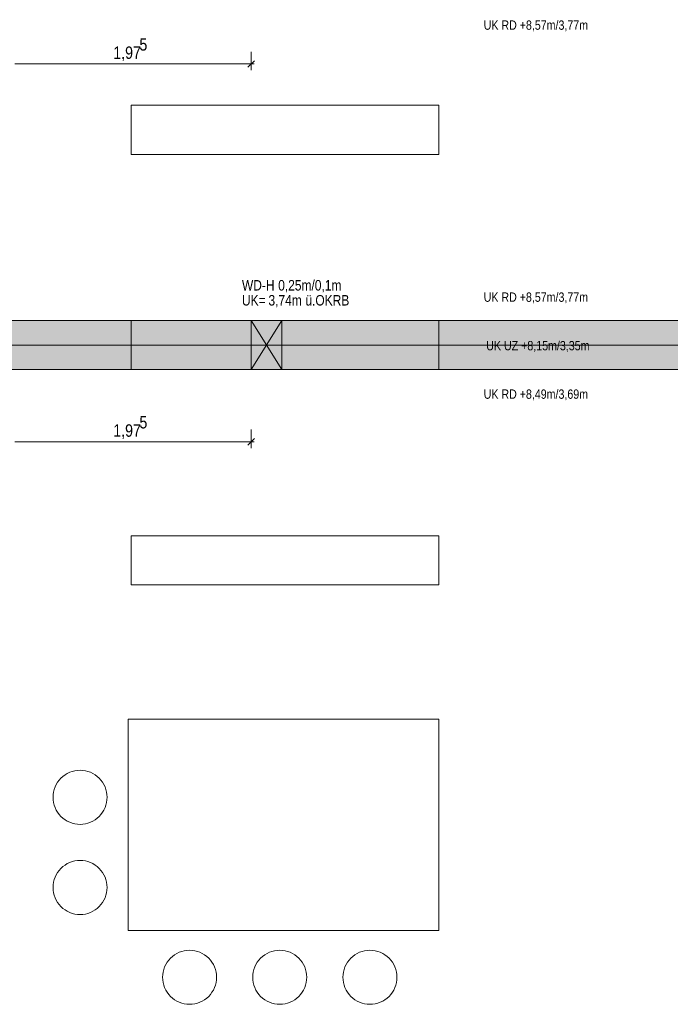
# Model space of a CAD drawing. Extents: x -620 to 300, y 62 to 1107.
# Tile 86 of 109: x -120 to -14, y 434 to 594. Entities that reach past the tile are written whole.
import ezdxf
from ezdxf.lldxf.tags import DXFTag

# ---------------------------------------------------------------- set-up
doc = ezdxf.new("R2010")
doc.units = 0
doc.layers.get('0').update_dxf_attribs({"lineweight": 35})
for name, color, linetype, lineweight, true_color in [('00_Beschriftung UZ', 3, 'Continuous', 13, 0x00ff00), ('30 -34 Innenwände- 11 Durchbruch', 4, 'Continuous', 9, 0x00ffff), ('30 -35 Decken- 1 Konstruktion-Träger- Stahlbeton', 7, 'grob-A06G9G5Q8I', 13, 0x33aa00), ('60- 61 allgemeine Ausstattung- 1 Möbel', 7, 'Continuous', 9, 0x00cccc), ('70 -76 Bemaßung- 2 Allgemein', 9, 'Continuous', 5, 0x808080)]:
    doc.layers.add(name, color=color, linetype=linetype, lineweight=lineweight, true_color=true_color)
doc.layers.add('70 -71 Achsen- 1 Gebäudeachsen', color=7, linetype='STRICHPUNKT2-A06G9G5P8I', lineweight=18)
doc.layers.add('iwb_Schraffur_Unterzug', color=7, linetype='Continuous', lineweight=5, true_color=0xffffcc, plot=False)
doc.styles.get("Standard").update_dxf_attribs({"font": 'ARIALN.TTF'})
tags = doc.linetypes.add('grob-A06G9G5Q8I', pattern=[14, 3, -8, 3]).pattern_tags.tags
tags[8:9] = [DXFTag(74, 4), DXFTag(75, 0), DXFTag(340, '0'), DXFTag(46, 0.0), DXFTag(50, 0.0), DXFTag(44, 0.0), DXFTag(45, 0.0)]
tags[6:7] = [DXFTag(74, 4), DXFTag(75, 0), DXFTag(340, '0'), DXFTag(46, 0.0), DXFTag(50, 0.0), DXFTag(44, 0.0), DXFTag(45, 0.0)]
tags[4:5] = [DXFTag(74, 4), DXFTag(75, 0), DXFTag(340, '0'), DXFTag(46, 0.0), DXFTag(50, 0.0), DXFTag(44, 0.0), DXFTag(45, 0.0)]
tags = doc.linetypes.add('STRICHPUNKT2-A06G9G5P8I', pattern=[12.7, 6.35, -3.175, 0, -3.175]).pattern_tags.tags
tags[10:11] = [DXFTag(74, 4), DXFTag(75, 0), DXFTag(340, '0'), DXFTag(46, 0.0), DXFTag(50, 0.0), DXFTag(44, 0.0), DXFTag(45, 0.0)]
tags[8:9] = [DXFTag(74, 4), DXFTag(75, 0), DXFTag(340, '0'), DXFTag(46, 0.0), DXFTag(50, 0.0), DXFTag(44, 0.0), DXFTag(45, 0.0)]
tags[6:7] = [DXFTag(74, 4), DXFTag(75, 0), DXFTag(340, '0'), DXFTag(46, 0.0), DXFTag(50, 0.0), DXFTag(44, 0.0), DXFTag(45, 0.0)]
tags[4:5] = [DXFTag(74, 4), DXFTag(75, 0), DXFTag(340, '0'), DXFTag(46, 0.0), DXFTag(50, 0.0), DXFTag(44, 0.0), DXFTag(45, 0.0)]

# ---------------------------------------------------------------- blocks, each defined once
blk = doc.blocks.new('Referenz-A06G9G5R8I')
at = {"layer": '30 -34 Innenwände- 11 Durchbruch', "color": 0, "linetype": 'Continuous', "ltscale": 0.13}
for p, q in [((-81.98, 544.93), (-76.98, 544.93)), ((-76.98, 544.93), (-81.98, 536.93)), ((-76.98, 536.93), (-81.98, 544.93)), ((-81.98, 536.93), (-81.98, 544.93)), ((-81.98, 544.93), (-76.98, 536.93)), ((-76.98, 544.93), (-81.98, 536.93)), ((-76.98, 536.93), (-76.98, 544.93)), ((-81.98, 536.93), (-76.98, 536.93))]:
    blk.add_line(p, q, dxfattribs=at)
at = {"layer": '30 -34 Innenwände- 11 Durchbruch', "color": 0, "lineweight": 0}
for points in [[(-81.98, 536.93), (-81.98, 544.93), (-79.48, 540.93)], [(-76.98, 536.93), (-79.48, 540.93), (-76.98, 544.93)]]:
    blk.add_solid(points, dxfattribs=at)
at = {"layer": '30 -35 Decken- 1 Konstruktion-Träger- Stahlbeton', "color": 0}
for p, q in [((-451.48, 544.93), (35.52, 544.93)), ((-451.48, 536.93), (35.52, 536.93))]:
    blk.add_line(p, q, dxfattribs=at)
at = {"layer": '60- 61 allgemeine Ausstattung- 1 Möbel', "color": 0, "linetype": 'Continuous', "ltscale": 0.13}
for p, q in [((-101.48, 579.93), (-51.48, 579.93)), ((-101.48, 571.93), (-101.48, 579.93)), ((-51.48, 579.93), (-51.48, 571.93)), ((-51.48, 571.93), (-101.48, 571.93)), ((-101.48, 544.93), (-51.48, 544.93)), ((-101.48, 536.93), (-101.48, 544.93)), ((-51.48, 544.93), (-51.48, 536.93)), ((-51.48, 536.93), (-101.48, 536.93)), ((-101.48, 509.93), (-51.48, 509.93)), ((-101.48, 501.93), (-101.48, 509.93)), ((-51.48, 509.93), (-51.48, 501.93)), ((-51.48, 501.93), (-101.48, 501.93)), ((-102, 480.1), (-51.48, 480.1)), ((-102, 445.73), (-102, 480.1)), ((-51.48, 480.1), (-51.48, 445.73)), ((-112.9, 470.5), (-112.59, 470.79)), ((-112.59, 470.79), (-112.24, 471.05)), ((-112.24, 471.05), (-111.87, 471.27)), ((-111.87, 471.27), (-111.48, 471.46)), ((-111.48, 471.46), (-111.07, 471.6)), ((-111.07, 471.6), (-110.66, 471.71)), ((-110.66, 471.71), (-110.23, 471.77)), ((-110.23, 471.77), (-109.8, 471.79)), ((-109.8, 471.79), (-109.37, 471.77)), ((-109.37, 471.77), (-108.94, 471.71)), ((-108.94, 471.71), (-108.52, 471.6)), ((-108.52, 471.6), (-108.12, 471.46)), ((-108.12, 471.46), (-107.73, 471.27)), ((-107.73, 471.27), (-107.36, 471.05)), ((-107.36, 471.05), (-107.01, 470.79)), ((-107.01, 470.79), (-106.69, 470.5)), ((-114, 468.67), (-113.86, 469.08)), ((-113.86, 469.08), (-113.67, 469.47)), ((-113.67, 469.47), (-113.45, 469.84)), ((-113.45, 469.84), (-113.19, 470.18)), ((-113.19, 470.18), (-112.9, 470.5)), ((-106.69, 470.5), (-106.4, 470.18)), ((-106.4, 470.18), (-106.15, 469.84)), ((-106.15, 469.84), (-105.92, 469.47)), ((-105.92, 469.47), (-105.74, 469.08)), ((-105.74, 469.08), (-105.59, 468.67)), ((-114.19, 467.4), (-114.17, 467.83)), ((-114.17, 467.83), (-114.11, 468.25)), ((-114.11, 468.25), (-114, 468.67)), ((-105.59, 468.67), (-105.49, 468.25)), ((-105.49, 468.25), (-105.43, 467.83)), ((-105.43, 467.83), (-105.41, 467.4)), ((-114.17, 466.97), (-114.19, 467.4)), ((-114.11, 466.54), (-114.17, 466.97)), ((-114, 466.12), (-114.11, 466.54)), ((-113.86, 465.72), (-114, 466.12)), ((-105.59, 466.12), (-105.74, 465.72)), ((-105.49, 466.54), (-105.59, 466.12)), ((-105.43, 466.97), (-105.49, 466.54)), ((-105.41, 467.4), (-105.43, 466.97)), ((-113.67, 465.33), (-113.86, 465.72)), ((-113.45, 464.96), (-113.67, 465.33)), ((-113.19, 464.61), (-113.45, 464.96)), ((-112.9, 464.29), (-113.19, 464.61)), ((-112.59, 464), (-112.9, 464.29)), ((-106.69, 464.29), (-107.01, 464)), ((-106.4, 464.61), (-106.69, 464.29)), ((-106.15, 464.96), (-106.4, 464.61)), ((-105.92, 465.33), (-106.15, 464.96)), ((-105.74, 465.72), (-105.92, 465.33)), ((-112.24, 463.74), (-112.59, 464)), ((-111.87, 463.52), (-112.24, 463.74)), ((-111.48, 463.34), (-111.87, 463.52)), ((-111.07, 463.19), (-111.48, 463.34)), ((-110.66, 463.09), (-111.07, 463.19)), ((-110.23, 463.02), (-110.66, 463.09)), ((-109.8, 463), (-110.23, 463.02)), ((-109.37, 463.02), (-109.8, 463)), ((-108.94, 463.09), (-109.37, 463.02)), ((-108.52, 463.19), (-108.94, 463.09)), ((-108.12, 463.34), (-108.52, 463.19)), ((-107.73, 463.52), (-108.12, 463.34)), ((-107.36, 463.74), (-107.73, 463.52)), ((-107.01, 464), (-107.36, 463.74)), ((-112.59, 456.13), (-112.24, 456.38)), ((-112.24, 456.38), (-111.87, 456.61)), ((-111.87, 456.61), (-111.48, 456.79)), ((-111.48, 456.79), (-111.07, 456.94)), ((-111.07, 456.94), (-110.66, 457.04)), ((-110.66, 457.04), (-110.23, 457.1)), ((-110.23, 457.1), (-109.8, 457.13)), ((-109.8, 457.13), (-109.37, 457.1)), ((-109.37, 457.1), (-108.94, 457.04)), ((-108.94, 457.04), (-108.52, 456.94)), ((-108.52, 456.94), (-108.12, 456.79)), ((-108.12, 456.79), (-107.73, 456.61)), ((-107.73, 456.61), (-107.36, 456.38)), ((-107.36, 456.38), (-107.01, 456.13)), ((-113.86, 454.41), (-113.67, 454.8)), ((-113.67, 454.8), (-113.45, 455.17)), ((-113.45, 455.17), (-113.19, 455.52)), ((-113.19, 455.52), (-112.9, 455.84)), ((-112.9, 455.84), (-112.59, 456.13)), ((-107.01, 456.13), (-106.69, 455.84)), ((-106.69, 455.84), (-106.4, 455.52)), ((-106.4, 455.52), (-106.15, 455.17)), ((-106.15, 455.17), (-105.92, 454.8)), ((-105.92, 454.8), (-105.74, 454.41)), ((-114.19, 452.73), (-114.17, 453.16)), ((-114.17, 453.16), (-114.11, 453.59)), ((-114.11, 453.59), (-114, 454.01)), ((-114, 454.01), (-113.86, 454.41)), ((-105.74, 454.41), (-105.59, 454.01)), ((-105.59, 454.01), (-105.49, 453.59)), ((-105.49, 453.59), (-105.43, 453.16)), ((-105.43, 453.16), (-105.41, 452.73)), ((-114.17, 452.3), (-114.19, 452.73)), ((-114.11, 451.87), (-114.17, 452.3)), ((-114, 451.46), (-114.11, 451.87)), ((-105.49, 451.87), (-105.59, 451.46)), ((-105.43, 452.3), (-105.49, 451.87)), ((-105.41, 452.73), (-105.43, 452.3)), ((-113.86, 451.05), (-114, 451.46)), ((-113.67, 450.66), (-113.86, 451.05)), ((-113.45, 450.29), (-113.67, 450.66)), ((-113.19, 449.94), (-113.45, 450.29)), ((-112.9, 449.63), (-113.19, 449.94)), ((-106.4, 449.94), (-106.69, 449.63)), ((-106.15, 450.29), (-106.4, 449.94)), ((-105.92, 450.66), (-106.15, 450.29)), ((-105.74, 451.05), (-105.92, 450.66)), ((-105.59, 451.46), (-105.74, 451.05)), ((-112.59, 449.34), (-112.9, 449.63)), ((-112.24, 449.08), (-112.59, 449.34)), ((-111.87, 448.86), (-112.24, 449.08)), ((-111.48, 448.67), (-111.87, 448.86)), ((-111.07, 448.53), (-111.48, 448.67)), ((-110.66, 448.42), (-111.07, 448.53)), ((-110.23, 448.36), (-110.66, 448.42)), ((-109.8, 448.34), (-110.23, 448.36)), ((-109.37, 448.36), (-109.8, 448.34)), ((-108.94, 448.42), (-109.37, 448.36)), ((-108.52, 448.53), (-108.94, 448.42)), ((-108.12, 448.67), (-108.52, 448.53)), ((-107.73, 448.86), (-108.12, 448.67)), ((-107.36, 449.08), (-107.73, 448.86)), ((-107.01, 449.34), (-107.36, 449.08)), ((-106.69, 449.63), (-107.01, 449.34)), ((-51.48, 445.73), (-102, 445.73)), ((-94.44, 441.78), (-94.07, 442.01)), ((-94.07, 442.01), (-93.68, 442.19)), ((-93.68, 442.19), (-93.27, 442.34)), ((-93.27, 442.34), (-92.86, 442.44)), ((-92.86, 442.44), (-92.43, 442.5)), ((-92.43, 442.5), (-92, 442.53)), ((-92, 442.53), (-91.57, 442.5)), ((-91.57, 442.5), (-91.14, 442.44)), ((-91.14, 442.44), (-90.72, 442.34)), ((-90.72, 442.34), (-90.32, 442.19)), ((-90.32, 442.19), (-89.93, 442.01)), ((-89.93, 442.01), (-89.56, 441.78)), ((-79.77, 441.78), (-79.4, 442.01)), ((-79.4, 442.01), (-79.01, 442.19)), ((-79.01, 442.19), (-78.61, 442.34)), ((-78.61, 442.34), (-78.19, 442.44)), ((-78.19, 442.44), (-77.76, 442.5)), ((-77.76, 442.5), (-77.33, 442.53)), ((-77.33, 442.53), (-76.9, 442.5)), ((-76.9, 442.5), (-76.48, 442.44)), ((-76.48, 442.44), (-76.06, 442.34)), ((-76.06, 442.34), (-75.65, 442.19)), ((-75.65, 442.19), (-75.26, 442.01)), ((-75.26, 442.01), (-74.89, 441.78)), ((-65.11, 441.78), (-64.74, 442.01)), ((-64.74, 442.01), (-64.35, 442.19)), ((-64.35, 442.19), (-63.94, 442.34)), ((-63.94, 442.34), (-63.53, 442.44)), ((-63.53, 442.44), (-63.1, 442.5)), ((-63.1, 442.5), (-62.67, 442.53)), ((-62.67, 442.53), (-62.24, 442.5)), ((-62.24, 442.5), (-61.81, 442.44)), ((-61.81, 442.44), (-61.39, 442.34)), ((-61.39, 442.34), (-60.99, 442.19)), ((-60.99, 442.19), (-60.6, 442.01)), ((-60.6, 442.01), (-60.23, 441.78)), ((-95.87, 440.2), (-95.65, 440.57)), ((-95.65, 440.57), (-95.39, 440.92)), ((-95.39, 440.92), (-95.1, 441.24)), ((-95.1, 441.24), (-94.79, 441.53)), ((-94.79, 441.53), (-94.44, 441.78)), ((-89.56, 441.78), (-89.21, 441.53)), ((-89.21, 441.53), (-88.89, 441.24)), ((-88.89, 441.24), (-88.6, 440.92)), ((-88.6, 440.92), (-88.35, 440.57)), ((-88.35, 440.57), (-88.12, 440.2)), ((-81.21, 440.2), (-80.99, 440.57)), ((-80.99, 440.57), (-80.73, 440.92)), ((-80.73, 440.92), (-80.44, 441.24)), ((-80.44, 441.24), (-80.12, 441.53)), ((-80.12, 441.53), (-79.77, 441.78)), ((-74.89, 441.78), (-74.55, 441.53)), ((-74.55, 441.53), (-74.23, 441.24)), ((-74.23, 441.24), (-73.94, 440.92)), ((-73.94, 440.92), (-73.68, 440.57)), ((-73.68, 440.57), (-73.46, 440.2)), ((-66.54, 440.2), (-66.32, 440.57)), ((-66.32, 440.57), (-66.06, 440.92)), ((-66.06, 440.92), (-65.77, 441.24)), ((-65.77, 441.24), (-65.46, 441.53)), ((-65.46, 441.53), (-65.11, 441.78)), ((-60.23, 441.78), (-59.88, 441.53)), ((-59.88, 441.53), (-59.56, 441.24)), ((-59.56, 441.24), (-59.27, 440.92)), ((-59.27, 440.92), (-59.02, 440.57)), ((-59.02, 440.57), (-58.79, 440.2)), ((-96.37, 438.56), (-96.31, 438.99)), ((-96.31, 438.99), (-96.2, 439.41)), ((-96.2, 439.41), (-96.06, 439.81)), ((-96.06, 439.81), (-95.87, 440.2)), ((-88.12, 440.2), (-87.94, 439.81)), ((-87.94, 439.81), (-87.79, 439.41)), ((-87.79, 439.41), (-87.69, 438.99)), ((-87.69, 438.99), (-87.63, 438.56)), ((-81.71, 438.56), (-81.64, 438.99)), ((-81.64, 438.99), (-81.54, 439.41)), ((-81.54, 439.41), (-81.39, 439.81)), ((-81.39, 439.81), (-81.21, 440.2)), ((-73.46, 440.2), (-73.27, 439.81)), ((-73.27, 439.81), (-73.13, 439.41)), ((-73.13, 439.41), (-73.02, 438.99)), ((-73.02, 438.99), (-72.96, 438.56)), ((-67.04, 438.56), (-66.98, 438.99)), ((-66.98, 438.99), (-66.87, 439.41)), ((-66.87, 439.41), (-66.73, 439.81)), ((-66.73, 439.81), (-66.54, 440.2)), ((-58.79, 440.2), (-58.61, 439.81)), ((-58.61, 439.81), (-58.46, 439.41)), ((-58.46, 439.41), (-58.36, 438.99)), ((-58.36, 438.99), (-58.3, 438.56)), ((-96.39, 438.13), (-96.37, 438.56)), ((-96.37, 437.7), (-96.39, 438.13)), ((-96.31, 437.27), (-96.37, 437.7)), ((-96.2, 436.86), (-96.31, 437.27)), ((-87.69, 437.27), (-87.79, 436.86)), ((-87.63, 437.7), (-87.69, 437.27)), ((-87.63, 438.56), (-87.61, 438.13)), ((-87.61, 438.13), (-87.63, 437.7)), ((-81.73, 438.13), (-81.71, 438.56)), ((-81.71, 437.7), (-81.73, 438.13)), ((-81.64, 437.27), (-81.71, 437.7)), ((-81.54, 436.86), (-81.64, 437.27)), ((-73.02, 437.27), (-73.13, 436.86)), ((-72.96, 437.7), (-73.02, 437.27)), ((-72.96, 438.56), (-72.94, 438.13)), ((-72.94, 438.13), (-72.96, 437.7)), ((-67.06, 438.13), (-67.04, 438.56)), ((-67.04, 437.7), (-67.06, 438.13)), ((-66.98, 437.27), (-67.04, 437.7)), ((-66.87, 436.86), (-66.98, 437.27)), ((-58.36, 437.27), (-58.46, 436.86)), ((-58.3, 437.7), (-58.36, 437.27)), ((-58.3, 438.56), (-58.28, 438.13)), ((-58.28, 438.13), (-58.3, 437.7)), ((-96.06, 436.45), (-96.2, 436.86)), ((-95.87, 436.06), (-96.06, 436.45)), ((-95.65, 435.69), (-95.87, 436.06)), ((-95.39, 435.34), (-95.65, 435.69)), ((-88.35, 435.69), (-88.6, 435.34)), ((-88.12, 436.06), (-88.35, 435.69)), ((-87.94, 436.45), (-88.12, 436.06)), ((-87.79, 436.86), (-87.94, 436.45)), ((-81.39, 436.45), (-81.54, 436.86)), ((-81.21, 436.06), (-81.39, 436.45)), ((-80.99, 435.69), (-81.21, 436.06)), ((-80.73, 435.34), (-80.99, 435.69)), ((-73.68, 435.69), (-73.94, 435.34)), ((-73.46, 436.06), (-73.68, 435.69)), ((-73.27, 436.45), (-73.46, 436.06)), ((-73.13, 436.86), (-73.27, 436.45)), ((-66.73, 436.45), (-66.87, 436.86)), ((-66.54, 436.06), (-66.73, 436.45)), ((-66.32, 435.69), (-66.54, 436.06)), ((-66.06, 435.34), (-66.32, 435.69)), ((-59.02, 435.69), (-59.27, 435.34)), ((-58.79, 436.06), (-59.02, 435.69)), ((-58.61, 436.45), (-58.79, 436.06)), ((-58.46, 436.86), (-58.61, 436.45)), ((-95.1, 435.03), (-95.39, 435.34)), ((-94.79, 434.74), (-95.1, 435.03)), ((-94.44, 434.48), (-94.79, 434.74)), ((-94.07, 434.26), (-94.44, 434.48)), ((-93.68, 434.07), (-94.07, 434.26)), ((-93.27, 433.93), (-93.68, 434.07)), ((-92.86, 433.82), (-93.27, 433.93)), ((-90.72, 433.93), (-91.14, 433.82)), ((-90.32, 434.07), (-90.72, 433.93)), ((-89.93, 434.26), (-90.32, 434.07)), ((-89.56, 434.48), (-89.93, 434.26)), ((-89.21, 434.74), (-89.56, 434.48)), ((-88.89, 435.03), (-89.21, 434.74)), ((-88.6, 435.34), (-88.89, 435.03)), ((-80.44, 435.03), (-80.73, 435.34)), ((-80.12, 434.74), (-80.44, 435.03)), ((-79.77, 434.48), (-80.12, 434.74)), ((-79.4, 434.26), (-79.77, 434.48)), ((-79.01, 434.07), (-79.4, 434.26)), ((-78.61, 433.93), (-79.01, 434.07)), ((-78.19, 433.82), (-78.61, 433.93)), ((-76.06, 433.93), (-76.48, 433.82)), ((-75.65, 434.07), (-76.06, 433.93)), ((-75.26, 434.26), (-75.65, 434.07)), ((-74.89, 434.48), (-75.26, 434.26)), ((-74.55, 434.74), (-74.89, 434.48)), ((-74.23, 435.03), (-74.55, 434.74)), ((-73.94, 435.34), (-74.23, 435.03)), ((-65.77, 435.03), (-66.06, 435.34)), ((-65.46, 434.74), (-65.77, 435.03)), ((-65.11, 434.48), (-65.46, 434.74)), ((-64.74, 434.26), (-65.11, 434.48)), ((-64.35, 434.07), (-64.74, 434.26)), ((-63.94, 433.93), (-64.35, 434.07)), ((-63.53, 433.82), (-63.94, 433.93)), ((-61.39, 433.93), (-61.81, 433.82)), ((-60.99, 434.07), (-61.39, 433.93)), ((-60.6, 434.26), (-60.99, 434.07)), ((-60.23, 434.48), (-60.6, 434.26)), ((-59.88, 434.74), (-60.23, 434.48)), ((-59.56, 435.03), (-59.88, 434.74)), ((-59.27, 435.34), (-59.56, 435.03)), ((-92.43, 433.76), (-92.86, 433.82)), ((-92, 433.74), (-92.43, 433.76)), ((-91.57, 433.76), (-92, 433.74)), ((-91.14, 433.82), (-91.57, 433.76)), ((-77.76, 433.76), (-78.19, 433.82)), ((-77.33, 433.74), (-77.76, 433.76)), ((-76.9, 433.76), (-77.33, 433.74)), ((-76.48, 433.82), (-76.9, 433.76)), ((-63.1, 433.76), (-63.53, 433.82)), ((-62.67, 433.74), (-63.1, 433.76)), ((-62.24, 433.76), (-62.67, 433.74)), ((-61.81, 433.82), (-62.24, 433.76))]:
    blk.add_line(p, q, dxfattribs=at)
at = {"layer": '70 -71 Achsen- 1 Gebäudeachsen', "color": 0, "linetype": 'STRICHPUNKT2-A06G9G5P8I', "ltscale": 0.18}
blk.add_line((-538.53, 540.93), (76.47, 540.93), dxfattribs=at)
at = {"layer": '70 -76 Bemaßung- 2 Allgemein', "color": 0, "linetype": 'Continuous', "ltscale": 0.13}
for p, q in [((-81.98, 588.63), (-81.98, 585.63)), ((-83.04, 586.63), (-120.42, 586.63)), ((-81.48, 586.63), (-83.04, 586.63)), ((-81.45, 587.16), (-82.51, 586.1)), ((-81.98, 527.19), (-81.98, 524.19)), ((-83.04, 525.19), (-120.42, 525.19)), ((-81.48, 525.19), (-83.04, 525.19)), ((-81.45, 525.72), (-82.51, 524.66))]:
    blk.add_line(p, q, dxfattribs=at)
at = {"layer": '00_Beschriftung UZ', "color": 0, "linetype": 'ByBlock', "lineweight": 5, "ltscale": 0.13, "char_height": 1.5103, "attachment_point": 1}
for s, insert in [('{\\fArial Narrow;UK RD +8,57m/3,77m}', (-44.18, 593.71)), ('{\\fArial Narrow;UK RD +8,57m/3,77m}', (-44.18, 549.48)), ('{\\fArial Narrow;UK UZ +8,15m/3,35m}', (-43.76, 541.59)), ('{\\fArial Narrow;UK RD +8,49m/3,69m}', (-44.18, 533.71))]:
    blk.add_mtext(s, dxfattribs=dict(at, insert=insert))
at = {"layer": '30 -34 Innenwände- 11 Durchbruch', "color": 0, "linetype": 'Continuous', "ltscale": 0.13, "char_height": 1.7, "attachment_point": 1}
for s, insert in [('{\\fArial Narrow;WD-H}', (-83.48, 551.5)), ('{\\fArial Narrow;0,25m/0,1m}', (-77.59, 551.5)), ('{\\fArial Narrow;ü.OKRB}', (-73.17, 549.06)), ('{\\fArial Narrow;UK=}', (-83.48, 549.06)), ('{\\fArial Narrow;3,74m}', (-79.17, 549.06))]:
    blk.add_mtext(s, dxfattribs=dict(at, insert=insert))
at = {"layer": '70 -76 Bemaßung- 2 Allgemein', "color": 0, "linetype": 'Continuous', "ltscale": 0.13, "char_height": 2.0138, "attachment_point": 1}
for s, insert in [('{\\fArial Narrow;5}', (-100.15, 590.82)), ('{\\fArial Narrow;1,97}', (-104.4, 589.48)), ('{\\fArial Narrow;5}', (-100.15, 529.39)), ('{\\fArial Narrow;1,97}', (-104.4, 528.04))]:
    blk.add_mtext(s, dxfattribs=dict(at, insert=insert))
blk = doc.blocks.new('Referenz-A06G9G5T8I')
at = {"layer": 'iwb_Schraffur_Unterzug', "linetype": 'Continuous', "ltscale": 0.13}
for points in [[(-538.53, 544.93), (76.47, 544.93), (-451.48, 544.93)], [(-451.48, 536.93), (-451.48, 544.93), (76.47, 544.93)], [(-451.48, 536.93), (76.47, 544.93), (76.47, 541.23)], [(-451.48, 536.93), (76.47, 541.23), (76.47, 536.93)]]:
    blk.add_solid(points, dxfattribs=at)

msp = doc.modelspace()

# ---------------------------------------------------------------- block references
at = {"color": 8, "lineweight": 25, "ltscale": 0.25, "true_color": 0x808080}
for name in ['Referenz-A06G9G5R8I', 'Referenz-A06G9G5T8I']:
    msp.add_blockref(name, (0, 0), dxfattribs=at)

doc.saveas('drawing.dxf')
